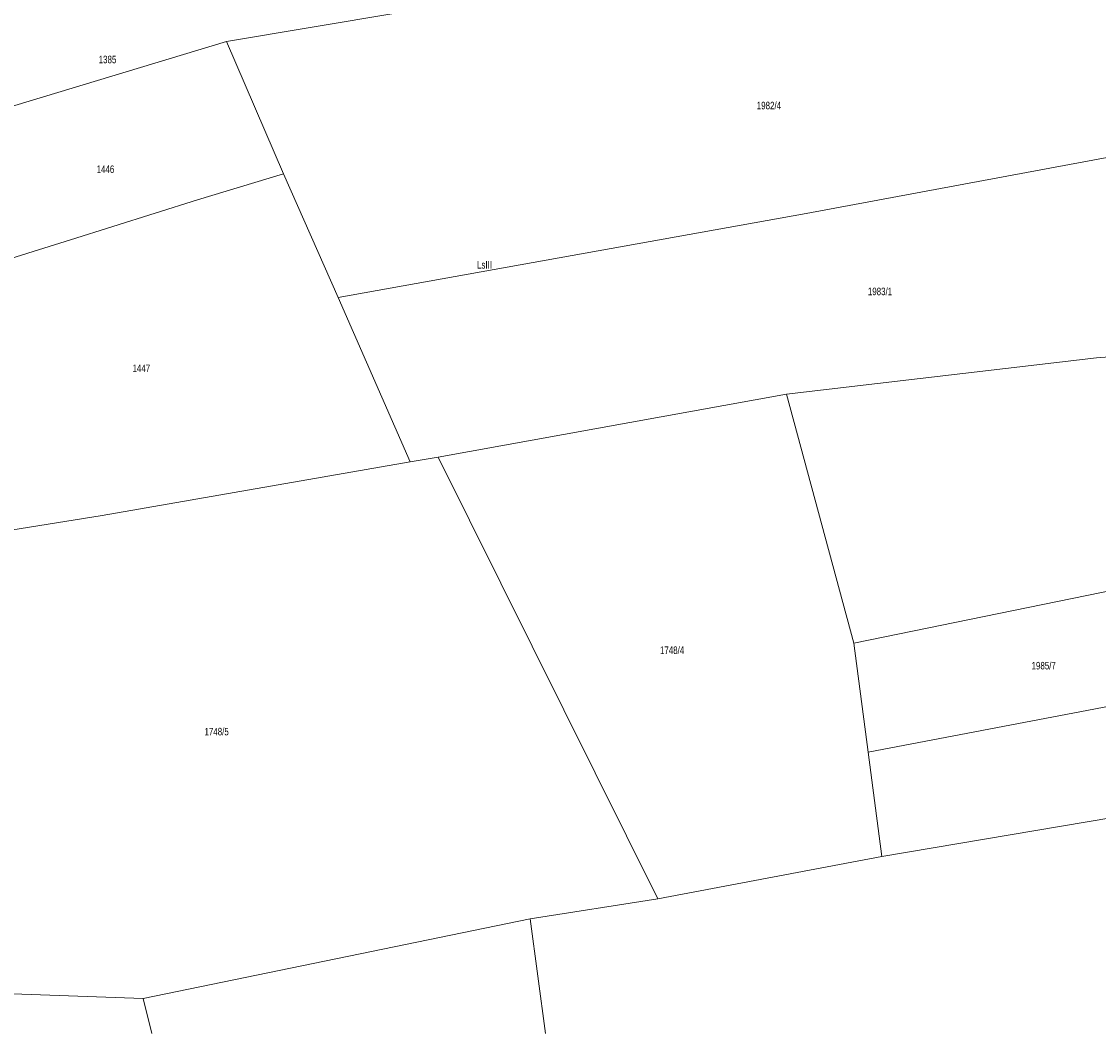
# Model space of a CAD drawing. Header units: metres. Extents: x 7498273 to 7499989, y 5499795 to 5500810.
# Tile 5 of 40: x 7498679 to 7498894, y 5499795 to 5499997. Entities that reach past the tile are written whole.
import ezdxf

# ---------------------------------------------------------------- set-up
doc = ezdxf.new("R2010")
doc.units = ezdxf.units.M
doc.header["$MEASUREMENT"] = 0
for name, color, linetype, lineweight in [('209-oznaczenie konturu klasyfikacyjnego', 7, 'Continuous', 0), ('211-numer działki ewidencyjnej', 7, 'Continuous', 0), ('219-działka ewidencyjna', 7, 'Continuous', 0)]:
    doc.layers.add(name, color=color, linetype=linetype, lineweight=lineweight)
doc.styles.get("Standard").update_dxf_attribs({"font": 'Working1250.shx', "width": 0.75})

msp = doc.modelspace()

# ---------------------------------------------------------------- linework, layer by layer
at = {"layer": '219-działka ewidencyjna', "color": 3, "linetype": 'Continuous', "lineweight": 13, "flags": 128}
for points in [[(7498788.28, 5500004.48), (7498719.91, 5499992.98)], [(7498663.32, 5499975.91), (7498719.91, 5499992.98)], [(7498719.91, 5499992.98), (7498731.28, 5499966.57)], [(7498835.55, 5499958.63), (7498922.42, 5499974.79)], [(7498714.17, 5499961.38), (7498731.28, 5499966.57)], [(7498731.28, 5499966.57), (7498742.22, 5499941.9)], [(7498688.82, 5499953.39), (7498714.17, 5499961.38)], [(7498742.22, 5499941.9), (7498835.55, 5499958.63)], [(7498671.54, 5499948.01), (7498688.82, 5499953.39)], [(7498756.55, 5499909.13), (7498742.22, 5499941.9)], [(7498893.51, 5499929.87), (7498953.54, 5499934.44)], [(7498831.64, 5499922.58), (7498893.51, 5499929.87)], [(7498762.13, 5499910.03), (7498831.64, 5499922.58)], [(7498845.11, 5499872.88), (7498831.64, 5499922.58)], [(7498756.55, 5499909.13), (7498762.13, 5499910.03)], [(7498762.13, 5499910.03), (7498806.01, 5499821.91)], [(7498756.55, 5499909.13), (7498695.1, 5499898.38)], [(7498645.79, 5499890.44), (7498695.1, 5499898.38)], [(7498845.11, 5499872.88), (7498914.67, 5499887.14)], [(7498845.11, 5499872.88), (7498847.95, 5499851.19)], [(7498847.95, 5499851.19), (7498915.97, 5499864.13)], [(7498850.67, 5499830.37), (7498847.95, 5499851.19)], [(7498850.67, 5499830.37), (7498917.24, 5499841.57)], [(7498850.67, 5499830.37), (7498806.01, 5499821.91)], [(7498780.5, 5499817.89), (7498806.01, 5499821.91)], [(7498703.29, 5499801.99), (7498780.5, 5499817.89)], [(7498780.5, 5499817.89), (7498783.561, 5499795.022)], [(7498625.04, 5499804.77), (7498703.29, 5499801.99)], [(7498703.29, 5499801.99), (7498705.018, 5499795.022)]]:
    msp.add_lwpolyline(points, dxfattribs=at)

# ---------------------------------------------------------------- texts
at = {"layer": '209-oznaczenie konturu klasyfikacyjnego', "color": 3, "linetype": 'Continuous', "lineweight": 13, "insert": (7498769.91, 5499947.64), "char_height": 1.5, "attachment_point": 7, "line_spacing_factor": 0.6}
msp.add_mtext('\\H1x;\\W0.79;LsIII', dxfattribs=at)
at = {"layer": '211-numer działki ewidencyjnej', "color": 3, "linetype": 'Continuous', "lineweight": 13, "char_height": 1.5, "line_spacing_factor": 0.6}
for s, insert, attachment_point in [('\\H1x;\\W0.79;1385', (7498694.42, 5499988.62), 7), ('\\H1x;\\W0.79;1982/4', (7498825.72, 5499980.95), 1), ('\\H1x;\\W0.79;1446', (7498694.01, 5499968.24), 1), ('\\H1x;\\W0.79;1983/1', (7498847.88, 5499943.85), 1), ('\\H1x;\\W0.79;1447', (7498701.17, 5499928.51), 1), ('\\H1x;\\W0.79;1748/4', (7498806.4, 5499872.25), 1), ('\\H1x;\\W0.79;1985/7', (7498880.54, 5499869.17), 1), ('\\H1x;\\W0.79;1748/5', (7498715.53, 5499856.01), 1)]:
    msp.add_mtext(s, dxfattribs=dict(at, insert=insert, attachment_point=attachment_point))

doc.saveas('drawing.dxf')
